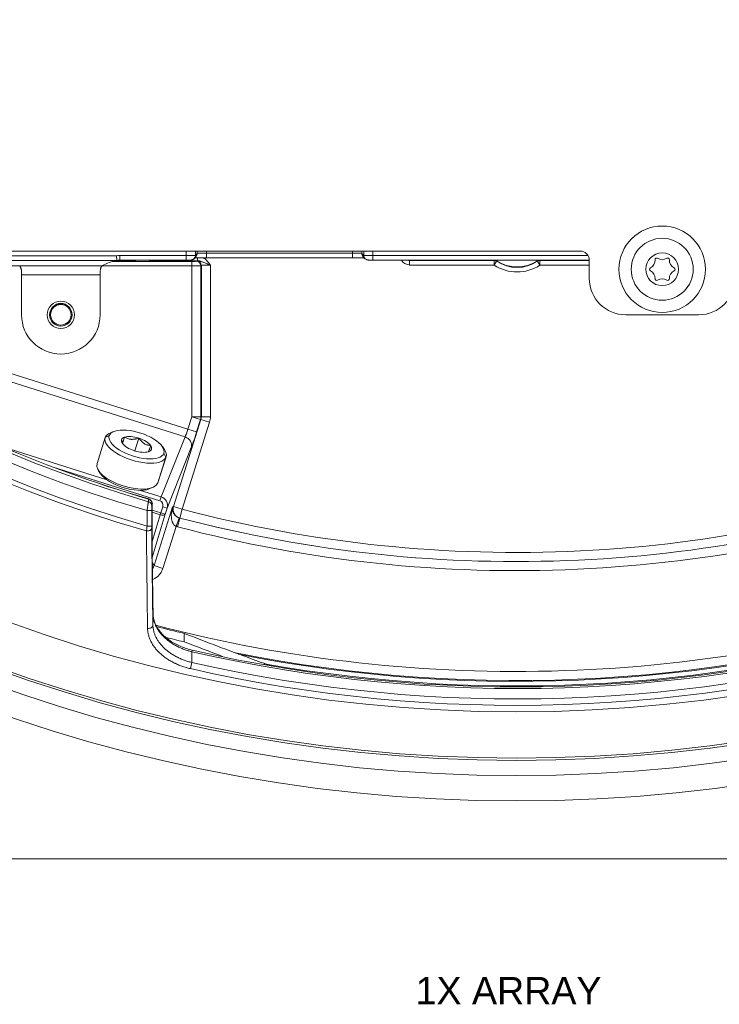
# Model space of a CAD drawing. Header units: millimetres. Extents: x 35 to 1401, y 51 to 818.
# Tile 3 of 22: x 162 to 238, y 436 to 544. Entities that reach past the tile are written whole.
import ezdxf
from ezdxf.lldxf.tags import DXFTag

# ---------------------------------------------------------------- set-up
doc = ezdxf.new("R2010")
doc.units = ezdxf.units.MM
doc.layers.add('1', color=7, linetype='Continuous', true_color=0xffffff)
doc.styles.add('cadds4', font='txt')
tags = doc.linetypes.add('DASHED', pattern=[25.72, 12.86, -12.86]).pattern_tags.tags
tags[6:7] = [DXFTag(74, 4), DXFTag(75, 0), DXFTag(340, '0'), DXFTag(46, 0.0), DXFTag(50, 0.0), DXFTag(44, 0.0), DXFTag(45, 0.0)]
tags[4:5] = [DXFTag(74, 4), DXFTag(75, 0), DXFTag(340, '0'), DXFTag(46, 0.0), DXFTag(50, 0.0), DXFTag(44, 0.0), DXFTag(45, 0.0)]

msp = doc.modelspace()

# ---------------------------------------------------------------- linework, layer by layer
at = {"layer": '1', "color": 155, "linetype": 'Continuous', "lineweight": 18}
for p, q in [((156.07, 518.41), (223.07, 518.41)), ((179.84, 517.92), (179.84, 518.41)), ((180.84, 518.41), (180.84, 517.93)), ((180.84, 517.93), (181.05, 518.15)), ((181.05, 518.15), (181.05, 518.41)), ((182.05, 518.41), (182.05, 518.17)), ((182.05, 518.17), (198.09, 518.17)), ((182.05, 517.67), (182.05, 518.17)), ((198.09, 518.17), (198.09, 518.41)), ((198.09, 517.67), (198.09, 518.17)), ((199.09, 518.41), (199.09, 518.15)), ((199.09, 518.15), (199.31, 517.93)), ((199.31, 517.93), (199.31, 518.41)), ((200.31, 518.41), (200.31, 517.92)), ((172.22, 517.38), (159.92, 517.38)), ((159.97, 517.88), (172.17, 517.88)), ((171.7, 517.27), (180.45, 517.27)), ((173.73, 517.32), (171.9, 517.32)), ((172.54, 517.42), (172.54, 517.92)), ((172.54, 517.92), (179.84, 517.92)), ((179.84, 517.42), (172.54, 517.42)), ((174.31, 517.42), (174.23, 517.34)), ((175.81, 517.37), (175.76, 517.42)), ((176.8, 517.42), (176.8, 517.34)), ((181.08, 517.34), (176.8, 517.34)), ((179.84, 517.42), (179.84, 517.92)), ((180.45, 517.27), (180.45, 516.77)), ((180.69, 517.57), (180.91, 517.79)), ((180.95, 517.29), (180.99, 517.32)), ((181.08, 517.67), (181.08, 517.34)), ((198.09, 517.67), (182.05, 517.67)), ((182.48, 516.87), (182.48, 500.2)), ((199.24, 517.79), (199.45, 517.57)), ((200.31, 517.42), (200.31, 517.92)), ((200.31, 517.92), (223.93, 517.92)), ((224.07, 517.42), (200.31, 517.42)), ((204.38, 517.42), (204.34, 517.37)), ((204.34, 517.37), (213.62, 517.37)), ((204.34, 517.37), (204.34, 516.87)), ((213.62, 516.87), (204.34, 516.87)), ((213.62, 516.87), (213.62, 517.37)), ((213.62, 516.87), (213.9, 517.29)), ((218.65, 516.87), (218.37, 517.29)), ((218.65, 517.37), (218.65, 516.87)), ((218.65, 517.37), (224.07, 517.37)), ((224.07, 516.87), (218.65, 516.87)), ((224.07, 517.41), (224.07, 515.41)), ((161.56, 516.77), (157.38, 516.77)), ((161.56, 516.78), (170.59, 516.78)), ((180.45, 516.77), (170.58, 516.77)), ((180.45, 500.21), (180.45, 516.77)), ((181.49, 516.82), (181.45, 516.79)), ((181.45, 516.79), (181.45, 500.21)), ((181.49, 500.2), (181.49, 516.82)), ((161.76, 511.41), (161.76, 515.78)), ((170.39, 515.78), (161.76, 515.78)), ((170.39, 515.78), (170.39, 511.41)), ((164.87, 511.41), (164.82, 511.41)), ((164.9, 511.41), (164.95, 511.41)), ((167.32, 511.41), (167.2, 511.41)), ((228.07, 511.41), (236.07, 511.41)), ((179.71, 497.99), (157.11, 505.12)), ((157.38, 505.98), (180.02, 498.85)), ((178.43, 490.36), (181.44, 499.9)), ((182.39, 499.6), (179.38, 490.06)), ((180.02, 498.85), (180.45, 500.21)), ((180.45, 500.21), (181.45, 500.21)), ((180.45, 500.21), (181.4, 499.91)), ((181.4, 499.91), (180.97, 498.54)), ((181.44, 499.9), (181.4, 499.91)), ((181.44, 499.9), (182.39, 499.6)), ((181.45, 500.21), (181.49, 500.2)), ((182.48, 500.2), (181.49, 500.2)), ((171.91, 498.6), (171.54, 498.46)), ((180.02, 498.85), (180.97, 498.54)), ((170.94, 497.92), (170.04, 495.07)), ((170.95, 497.95), (171.38, 498.14)), ((172.89, 497.43), (172.73, 497.71)), ((173.07, 497.98), (172.84, 497.27)), ((173.07, 497.98), (173.06, 497.97)), ((173.09, 497.98), (173.07, 497.98)), ((174.63, 497.86), (174.19, 496.46)), ((174.63, 497.86), (174.61, 497.87)), ((174.65, 497.85), (174.63, 497.86)), ((177.08, 491.42), (179.71, 497.99)), ((159.7, 496.9), (171.11, 493.3)), ((172.82, 497.3), (172.81, 497.29)), ((172.81, 497.29), (172.83, 497.28)), ((174.11, 496.49), (174.12, 496.48)), ((174.12, 496.48), (174.15, 496.48)), ((175.67, 496.36), (175.69, 496.36)), ((175.69, 496.36), (175.69, 496.37)), ((175.94, 497.05), (175.92, 497.06)), ((175.94, 497.04), (175.94, 497.05)), ((177.44, 496.6), (177.22, 496.93)), ((180.39, 496.83), (177.73, 490.17)), ((176.71, 492.94), (177.61, 495.79)), ((176.72, 492.96), (177.62, 495.82)), ((177.61, 495.79), (177.37, 496.2)), ((176.95, 490.99), (165.22, 494.69)), ((170.22, 494.29), (170.44, 493.96)), ((174.83, 492.13), (177.08, 491.42)), ((175.76, 492.28), (176.13, 492.43)), ((175.71, 491.18), (175.71, 491.17)), ((177.08, 491.42), (176.95, 490.99)), ((175.54, 488.21), (175.54, 489.9)), ((176.04, 489.9), (175.54, 489.9)), ((176.04, 489.9), (176.04, 488.21)), ((176.11, 489.95), (177.04, 489.66)), ((176.11, 489.46), (176.11, 490.64)), ((176.31, 483.86), (178.34, 490.31)), ((177.04, 489.66), (177.25, 490.32)), ((177.73, 490.17), (177.25, 490.32)), ((177.73, 490.17), (177.52, 489.51)), ((178.43, 490.36), (179.38, 490.06)), ((179.13, 489.09), (179.38, 490.06)), ((177.52, 489.51), (176.11, 484.76)), ((176.11, 486.52), (176.98, 489.45)), ((176.98, 489.45), (176.11, 489.73)), ((176.98, 489.45), (177.04, 489.66)), ((177.52, 489.51), (177.04, 489.66)), ((179.05, 489.11), (178.71, 488.17)), ((179.13, 489.09), (178.87, 488.12)), ((176.04, 488.21), (175.54, 488.21)), ((178.71, 488.17), (177.26, 483.56)), ((176.31, 483.86), (177.26, 483.56)), ((180.5, 474.58), (180.46, 474.4)), ((180.45, 473.23), (180.29, 472.55))]:
    msp.add_line(p, q, dxfattribs=at)
at = {"layer": '1', "color": 8, "linetype": 'Continuous', "lineweight": 18}
msp.add_line((38.33, 451.67), (393.81, 451.67), dxfattribs=at)
at = {"layer": '1', "color": 155, "linetype": 'Continuous', "lineweight": 18}
for centre, radius in [((216.07, 629.41), 171.39), ((216.07, 629.41), 168.61), ((216.07, 629.41), 166.93), ((216.07, 629.41), 166.69), ((216.07, 629.41), 161.61), ((232.07, 516.41), 4.75), ((232.07, 516.41), 3.4), ((232.07, 516.41), 1.8), ((166.07, 511.41), 1.5), ((166.07, 511.41), 1.25)]:
    msp.add_circle(centre, radius, dxfattribs=at)
at = {"layer": '1', "color": 155, "linetype": 'DASHED', "lineweight": 18}
msp.add_circle((166.07, 511.41), 1.5, dxfattribs=at)
at = {"layer": '1', "color": 155, "linetype": 'Continuous', "lineweight": 18}
for centre, radius, start, end in [((216.07, 629.41), 147.44, 290.0822, 254.013), ((216.07, 629.41), 146.91, 290.1206, 253.9828), ((216.07, 629.41), 145.28, 290.3556, 253.7987), ((216.07, 629.41), 144.3, 290.4249, 253.745), ((216.07, 629.41), 144.15, 294.6632, 245.3368), ((216.07, 629.41), 143.16, 294.9458, 245.0542), ((223.07, 517.41), 1, 0, 90), ((216.14, 520.65), 4.54, 236.3484, 303.6516), ((216.14, 520.65), 4.04, 236.3484, 303.6516), ((216.14, 520.65), 3.98, 236.1441, 303.8559), ((230.36, 517.4), 0.927, 296.2336, 3.7664), ((231.46, 517.47), 0.175, 56.2336, 183.7664), ((232.07, 518.39), 0.927, 236.2336, 303.7664), ((232.68, 517.47), 0.175, 356.2336, 123.7664), ((233.78, 517.4), 0.927, 176.2336, 243.7664), ((230.85, 516.41), 0.175, 116.2336, 243.7664), ((230.36, 515.42), 0.927, 356.2336, 63.7664), ((233.78, 515.42), 0.927, 116.2336, 183.7664), ((233.3, 516.41), 0.175, 296.2336, 63.7664), ((228.07, 515.41), 4, 180, 270), ((231.46, 515.35), 0.175, 176.2336, 303.7664), ((232.07, 514.43), 0.927, 56.2336, 123.7664), ((232.68, 515.35), 0.175, 236.2336, 3.7664), ((236.07, 515.41), 4, 270, 0), ((166.07, 511.41), 1.18, 144.0946, 180), ((166.07, 511.41), 1.13, 0, 180), ((166.07, 511.41), 4.31, 180, 0), ((166.07, 511.41), 1.13, 180, 0), ((216.07, 629.41), 144, 246.2085, 253.7236), ((216.07, 629.41), 144.01, 246.2085, 253.7236), ((216.07, 629.41), 144.1, 255.2499, 290.3431), ((216.07, 629.41), 145.1, 255.2499, 290.138), ((216.07, 629.41), 145.1, 255.2488, 290.1379), ((216.07, 629.41), 146.1, 255.2488, 290.0173), ((175.57, 490.7), 0.5, 36.8618, 73.7236), ((175.62, 490.64), 0.5, 0, 36.8732), ((216.07, 629.41), 157.17, 255.41, 288.4237), ((216.07, 629.41), 158.17, 258.7576, 287.9181), ((216.07, 629.41), 158.26, 258.8694, 287.876), ((216.07, 629.41), 157.28, 255.439, 256.6037), ((216.07, 629.41), 159.05, 257.0617, 286.7426), ((216.07, 629.41), 158.87, 257.0617, 286.7426), ((216.07, 629.41), 158.76, 259.9574, 287.2861), ((216.07, 629.41), 158.18, 255.8867, 256.6652), ((216.07, 629.41), 160.19, 257.1518, 286.6229), ((216.07, 629.41), 160.89, 257.1518, 286.6229)]:
    msp.add_arc(centre, radius, start, end, dxfattribs=at)
for centre, major_axis, ratio, start_param, end_param in [((180.55, 518.15), (0.354, -0.354), 0.999695, 0, 0.78555), ((182.05, 518.15), (-1, 0), 0.026183, 4.712389, 6.265732), ((198.09, 518.15), (-1, 0), 0.026183, 3.159046, 4.712389), ((199.59, 518.15), (-0.354, -0.354), 0.999695, 5.497635, 6.283185), ((171.44, 516.28), (-1.84, -0.83), 0.413611, 4.105819, 5.003133), ((172.54, 515.92), (1.9, -0.63), 0.998478, 1.89276, 2.078272), ((172.54, 515.92), (-1.43, 0.48), 0.997466, 5.034353, 5.253633), ((173.73, 517.34), (-0.5, 0), 0.034921, 1.570796, 3.106686), ((175.81, 517.87), (-0.354, -0.354), 0.998783, 0.786007, 1.209597), ((176.8, 517.38), (-1, 0), 0.034921, 0.034907, 1.570796), ((179.84, 517.93), (-1, 0), 0.008728, 1.570796, 3.124139), ((180.45, 517.29), (-0.5, 0), 0.034921, 1.570796, 3.106686), ((180.34, 517.93), (0.354, -0.354), 0.999695, 6.005984, 6.283185), ((180.34, 517.93), (0.354, -0.354), 0.999695, 0, 0.78555), ((182.05, 517.65), (-1.5, 0), 0.017455, 4.712389, 5.73393), ((180.95, 516.79), (-0.354, 0.354), 0.998783, 3.9276, 5.497178), ((182.48, 517.32), (-1.5, 0), 0.034921, 5.91856, 6.248279), ((180.99, 516.82), (-0.354, 0.354), 0.998783, 3.9276, 5.497178), ((182.48, 516.82), (-1, 0), 0.052381, 4.712389, 6.248279), ((198.09, 517.65), (-1.5, 0), 0.017455, 3.760869, 4.712389), ((199.81, 517.93), (-0.354, -0.354), 0.999695, 5.497635, 6.286254), ((200.31, 517.93), (-1, 0), 0.008728, 0.017453, 1.570796), ((204.34, 517.88), (0.708, 0.708), 0.998783, 2.829345, 3.926382), ((204.34, 517.88), (-0.355, -0.355), 0.996359, 0.359286, 0.784789), ((213.62, 516.87), (-0.479, 0.145), 0.999335, 4.418908, 5.00587), ((218.65, 516.87), (0.479, 0.145), 0.999335, 1.277315, 1.864277), ((161.7, 515.78), (0, 1), 0.052408, 4.712389, 5.077627), ((170.44, 515.78), (0, 1), 0.052408, 1.205558, 1.570796), ((180.45, 516.79), (-1, 0), 0.01746, 1.570796, 3.106686), ((180.45, 500.21), (0.152, 0.988), 0.999376, 4.559766, 4.865012), ((180.48, 500.2), (-0.99, 0.152), 0.998132, 2.98897, 3.294215), ((180.48, 500.2), (-1.98, 0.3), 0.999376, 2.98897, 3.294215), ((174.38, 497.17), (-3, 0.95), 0.422618, 3.123151, 6.264744), ((179.95, 498.87), (-0.301, -0.954), 0.069842, 0.436332, 1.570796), ((180.91, 498.57), (-0.6, -1.91), 0.034921, 0.436332, 1.570796), ((174.28, 496.87), (3.34, -1.05), 0.422618, 3.123151, 6.264744), ((174.28, 496.87), (3.34, -1.05), 0.422618, 2.656477, 3.123151), ((174.38, 497.17), (-3, 0.95), 0.422618, 6.264744, 9.406337), ((174.38, 497.17), (-1.65, 0.52), 0.422618, 6.264744, 6.776678), ((174.38, 497.17), (-1.65, 0.52), 0.422618, 5.75281, 6.264744), ((174.38, 497.17), (-1.65, 0.52), 0.422618, 4.705613, 5.72948), ((174.38, 497.17), (-1.65, 0.52), 0.422618, 3.658415, 4.682282), ((179.44, 497.13), (-0.929, 0.371), 0.905854, 3.224076, 4.780123), ((174.38, 497.17), (-1.65, 0.52), 0.422618, 0.516822, 1.54069), ((174.38, 497.17), (-1.65, 0.52), 0.422618, 1.56402, 2.587887), ((174.38, 497.17), (-1.65, 0.52), 0.422618, 2.611218, 3.635085), ((174.28, 496.87), (3.34, -1.05), 0.422618, 6.264744, 6.768331), ((173.38, 494.02), (-3.34, 1.05), 0.422618, 0.000015, 3.123151), ((173.29, 493.71), (3, -0.95), 0.422618, 3.626739, 5.79807), ((173.38, 494.02), (-3.34, 1.05), 0.422618, 3.123151, 3.141608), ((175.57, 490.7), (0.498, -0.049), 0.984279, 0.098973, 1.387015), ((175.57, 490.7), (0.4, 0.3), 0.999577, 5.639622, 6.283185), ((175.62, 490.64), (0.4, 0.3), 0.999577, 5.639424, 6.282984), ((176.77, 490.47), (-0.205, -0.513), 0.905854, 1.65328, 3.209326), ((176.77, 490.47), (-0.373, -0.933), 0.995132, 1.65328, 3.209326), ((175.54, 490.41), (0.498, -0.049), 0.984281, 0.09898, 1.38739), ((179.38, 490.06), (-0.483, 0.876), 0.998722, 0.76204, 2.379553), ((175.6, 488.89), (0.498, -0.049), 0.9843, 0.000039, 0.09904), ((175.61, 488.95), (0.498, -0.049), 0.9843, 0.000034, 0.099039), ((177.04, 489.66), (-0.479, 0.143), 0.422572, 1.563915, 3.103077), ((175.54, 487.93), (0.5, 0.005), 0.51362, 4.560588, 6.262844), ((175.68, 477.31), (0.5, 0.008), 0.687358, 4.520046, 6.259154)]:
    msp.add_ellipse(centre, major_axis=major_axis, ratio=ratio, start_param=start_param, end_param=end_param, dxfattribs=at)
for points, knots in [([(172.22, 517.38), (172.22, 517.39), (172.22, 517.39), (172.22, 517.4), (172.22, 517.41), (172.22, 517.42), (172.22, 517.42), (172.22, 517.44), (172.21, 517.46), (172.21, 517.49), (172.21, 517.5), (172.21, 517.52), (172.21, 517.53), (172.2, 517.56), (172.2, 517.59), (172.2, 517.63), (172.2, 517.64), (172.19, 517.67), (172.19, 517.68), (172.19, 517.73), (172.18, 517.76), (172.18, 517.81), (172.18, 517.82), (172.17, 517.85), (172.17, 517.87), (172.17, 517.88)], [0, 0, 0, 0, 0.125, 0.125, 0.1875, 0.1875, 0.25, 0.25, 0.375, 0.375, 0.4375, 0.4375, 0.5, 0.5, 0.625, 0.625, 0.6875, 0.6875, 0.75, 0.75, 0.875, 0.875, 0.9375, 0.9375, 1, 1, 1, 1]), ([(179.84, 517.42), (179.87, 517.42), (179.97, 517.42), (180.13, 517.42), (180.29, 517.42), (180.34, 517.42), (180.42, 517.43), (180.49, 517.45), (180.54, 517.47), (180.58, 517.49)], [0, 0, 0, 0, 0.117893, 0.320087, 0.528687, 0.761435, 0.80829, 0.87926, 1, 1, 1, 1]), ([(182.48, 516.87), (182.48, 516.88), (182.47, 516.88), (182.45, 516.89), (182.43, 516.89), (182.38, 516.91), (182.3, 516.94), (182.24, 516.96), (182.18, 516.98), (182.15, 517), (182.06, 517.03), (182, 517.05), (181.88, 517.1), (181.83, 517.12), (181.72, 517.16), (181.66, 517.19), (181.55, 517.23), (181.5, 517.25), (181.41, 517.28), (181.39, 517.29), (181.33, 517.31), (181.3, 517.32), (181.21, 517.33), (181.15, 517.34), (181.08, 517.34)], [0, 0, 0, 0, 0.015625, 0.015625, 0.03125, 0.0625, 0.125, 0.1875, 0.1875, 0.25, 0.25, 0.375, 0.375, 0.5, 0.5, 0.625, 0.625, 0.75, 0.75, 0.8125, 0.8125, 0.875, 0.875, 1, 1, 1, 1]), ([(181.68, 517.68), (181.69, 517.68), (181.71, 517.67), (181.75, 517.64), (181.78, 517.62), (181.84, 517.58), (181.87, 517.56), (182.02, 517.45), (182.12, 517.34), (182.26, 517.17), (182.31, 517.11), (182.38, 517.03), (182.41, 516.98), (182.44, 516.93), (182.46, 516.9), (182.47, 516.89), (182.48, 516.87)], [0, 0, 0, 0, 0.036261, 0.036261, 0.132635, 0.132635, 0.229009, 0.229009, 0.614504, 0.614504, 0.807252, 0.807252, 0.903626, 0.951813, 0.951813, 1, 1, 1, 1]), ([(199.45, 517.57), (199.5, 517.53), (199.57, 517.48), (199.67, 517.44), (199.73, 517.43), (199.76, 517.43), (199.79, 517.43), (199.84, 517.42), (199.93, 517.42), (200.11, 517.42), (200.24, 517.42), (200.31, 517.42)], [0, 0, 0, 0, 0.176133, 0.239782, 0.295555, 0.329588, 0.364897, 0.432558, 0.636741, 0.81252, 1, 1, 1, 1]), ([(213.69, 517.42), (213.7, 517.42), (213.73, 517.42), (213.76, 517.41), (213.8, 517.4), (213.81, 517.4), (213.83, 517.39), (213.84, 517.38), (213.88, 517.37), (213.9, 517.36), (213.92, 517.34)], [0, 0, 0, 0, 0.093228, 0.395485, 0.395485, 0.546614, 0.546614, 0.697743, 0.697743, 1, 1, 1, 1]), ([(213.92, 517.34), (213.91, 517.33), (213.91, 517.32), (213.9, 517.3), (213.9, 517.3), (213.9, 517.29)], [0, 0, 0, 0, 0.65857, 0.65857, 1, 1, 1, 1]), ([(218.36, 517.34), (218.38, 517.36), (218.42, 517.38), (218.46, 517.4), (218.5, 517.41), (218.51, 517.41), (218.54, 517.42), (218.55, 517.42), (218.56, 517.42), (218.56, 517.42), (218.57, 517.42)], [0, 0, 0, 0, 0.324708, 0.649417, 0.649417, 0.811771, 0.811771, 0.974125, 0.974125, 1, 1, 1, 1]), ([(218.37, 517.29), (218.37, 517.3), (218.37, 517.31), (218.36, 517.33), (218.36, 517.34), (218.36, 517.34)], [0, 0, 0, 0, 0.65857, 0.65857, 1, 1, 1, 1]), ([(161.75, 516.14), (161.75, 516.18), (161.75, 516.23), (161.74, 516.31), (161.73, 516.35), (161.72, 516.41), (161.72, 516.43), (161.71, 516.46), (161.7, 516.48), (161.69, 516.53), (161.68, 516.56), (161.66, 516.6), (161.65, 516.62), (161.64, 516.64), (161.64, 516.65), (161.62, 516.69), (161.61, 516.71), (161.59, 516.73), (161.59, 516.74), (161.58, 516.75), (161.58, 516.76), (161.57, 516.77), (161.56, 516.78), (161.56, 516.78)], [0, 0, 0, 0, 0.125, 0.125, 0.25, 0.25, 0.3125, 0.3125, 0.375, 0.375, 0.5, 0.5, 0.5625, 0.5625, 0.625, 0.625, 0.75, 0.75, 0.8125, 0.8125, 0.875, 0.875, 1, 1, 1, 1]), ([(170.59, 516.78), (170.58, 516.78), (170.58, 516.77), (170.56, 516.75), (170.55, 516.74), (170.54, 516.71), (170.53, 516.7), (170.52, 516.69), (170.52, 516.68), (170.5, 516.64), (170.49, 516.62), (170.47, 516.58), (170.47, 516.56), (170.46, 516.53), (170.45, 516.51), (170.44, 516.46), (170.43, 516.43), (170.41, 516.35), (170.4, 516.31), (170.39, 516.23), (170.39, 516.18), (170.39, 516.14)], [0, 0, 0, 0, 0.125, 0.125, 0.25, 0.25, 0.3125, 0.3125, 0.375, 0.375, 0.5, 0.5, 0.5625, 0.5625, 0.625, 0.625, 0.75, 0.75, 0.875, 0.875, 1, 1, 1, 1]), ([(166.59, 512.54), (166.56, 512.56), (166.52, 512.57), (166.46, 512.59), (166.43, 512.6), (166.38, 512.61), (166.37, 512.61), (166.33, 512.62), (166.32, 512.62), (166.24, 512.63), (166.17, 512.63), (166.08, 512.63), (166.04, 512.63), (166, 512.63), (165.98, 512.63), (165.95, 512.62), (165.93, 512.62), (165.85, 512.6), (165.72, 512.57), (165.61, 512.52), (165.53, 512.48), (165.52, 512.47), (165.49, 512.46), (165.48, 512.45), (165.44, 512.42), (165.41, 512.4), (165.33, 512.34), (165.29, 512.3), (165.22, 512.23), (165.2, 512.2), (165.16, 512.15), (165.14, 512.13), (165.12, 512.1)], [0, 0, 0, 0, 0.06015, 0.06015, 0.118891, 0.118891, 0.148261, 0.148261, 0.177632, 0.177632, 0.295113, 0.295113, 0.353853, 0.353853, 0.383224, 0.383224, 0.412594, 0.412594, 0.530075, 0.647556, 0.647556, 0.676927, 0.676927, 0.706297, 0.706297, 0.765038, 0.765038, 0.882519, 0.882519, 0.941259, 0.941259, 1, 1, 1, 1]), ([(172.82, 497.3), (172.82, 497.3), (172.82, 497.3), (172.83, 497.31), (172.83, 497.31), (172.84, 497.33), (172.84, 497.33), (172.84, 497.34), (172.84, 497.35), (172.85, 497.36), (172.86, 497.39), (172.87, 497.42), (172.88, 497.45)], [0, 0, 0, 0, 0.25, 0.25, 0.5, 0.5, 0.5625, 0.5625, 0.625, 0.75, 0.75, 1, 1, 1, 1]), ([(172.88, 497.45), (172.89, 497.46), (172.89, 497.48), (172.9, 497.5), (172.9, 497.51), (172.91, 497.53), (172.93, 497.57), (172.94, 497.63), (172.98, 497.72), (172.99, 497.77), (173.03, 497.87), (173.05, 497.92), (173.06, 497.97)], [0, 0, 0, 0, 0.125, 0.125, 0.1875, 0.1875, 0.25, 0.5, 0.5, 0.75, 0.75, 1, 1, 1, 1]), ([(173.09, 497.98), (173.14, 497.95), (173.19, 497.92), (173.3, 497.86), (173.35, 497.84), (173.47, 497.79), (173.53, 497.78), (173.62, 497.75), (173.65, 497.75), (173.7, 497.74), (173.72, 497.74), (173.75, 497.74), (173.77, 497.73), (173.85, 497.73), (173.92, 497.73), (174.05, 497.74), (174.12, 497.74), (174.21, 497.76), (174.23, 497.76), (174.26, 497.77), (174.31, 497.78), (174.37, 497.79), (174.47, 497.82), (174.54, 497.84), (174.61, 497.87)], [0, 0, 0, 0, 0.125, 0.125, 0.25, 0.25, 0.375, 0.375, 0.4375, 0.4375, 0.46875, 0.46875, 0.5, 0.5, 0.625, 0.625, 0.75, 0.75, 0.78125, 0.78125, 0.8125, 0.875, 0.875, 1, 1, 1, 1]), ([(174.65, 497.85), (174.69, 497.8), (174.73, 497.74), (174.82, 497.63), (174.86, 497.58), (174.96, 497.48), (175.01, 497.43), (175.09, 497.36), (175.11, 497.34), (175.15, 497.31), (175.17, 497.3), (175.19, 497.29), (175.21, 497.28), (175.28, 497.23), (175.33, 497.2), (175.45, 497.15), (175.51, 497.13), (175.58, 497.11), (175.6, 497.11), (175.63, 497.1), (175.67, 497.09), (175.71, 497.09), (175.8, 497.07), (175.86, 497.07), (175.92, 497.06)], [0, 0, 0, 0, 0.125, 0.125, 0.25, 0.25, 0.375, 0.375, 0.4375, 0.4375, 0.46875, 0.46875, 0.5, 0.5, 0.625, 0.625, 0.75, 0.75, 0.78125, 0.78125, 0.8125, 0.875, 0.875, 1, 1, 1, 1]), ([(175.94, 497.04), (175.92, 496.99), (175.9, 496.94), (175.87, 496.84), (175.85, 496.79), (175.83, 496.73), (175.83, 496.72), (175.82, 496.7), (175.81, 496.67), (175.8, 496.64), (175.78, 496.58), (175.76, 496.54), (175.75, 496.5), (175.74, 496.49), (175.74, 496.47), (175.73, 496.46), (175.73, 496.45), (175.72, 496.42), (175.71, 496.41), (175.7, 496.38), (175.7, 496.38), (175.69, 496.37), (175.69, 496.37), (175.69, 496.37)], [0, 0, 0, 0, 0.132194, 0.132194, 0.264389, 0.264389, 0.297437, 0.297437, 0.330486, 0.396583, 0.396583, 0.528777, 0.528777, 0.594874, 0.594874, 0.627923, 0.627923, 0.660971, 0.793166, 0.793166, 0.92536, 0.92536, 1, 1, 1, 1]), ([(175.68, 490.88), (175.69, 490.94), (175.69, 491), (175.7, 491.1), (175.71, 491.13), (175.71, 491.17)], [0, 0, 0, 0, 0.605253, 0.605253, 1, 1, 1, 1]), ([(175.54, 489.9), (175.54, 489.96), (175.56, 490.07), (175.58, 490.19), (175.59, 490.3), (175.6, 490.35), (175.61, 490.45), (175.62, 490.5), (175.63, 490.56), (175.63, 490.58), (175.64, 490.63), (175.64, 490.65), (175.65, 490.7), (175.66, 490.73), (175.67, 490.79), (175.67, 490.82), (175.68, 490.86), (175.68, 490.87), (175.68, 490.88)], [0, 0, 0, 0, 0.125, 0.25, 0.25, 0.375, 0.375, 0.5, 0.5, 0.5625, 0.5625, 0.625, 0.625, 0.75, 0.75, 0.875, 0.875, 1, 1, 1, 1]), ([(176.04, 490.41), (176.04, 490.4), (176.04, 490.4), (176.04, 490.38), (176.04, 490.38), (176.04, 490.36), (176.04, 490.36), (176.04, 490.33), (176.04, 490.31), (176.04, 490.28), (176.04, 490.27), (176.04, 490.25), (176.04, 490.24), (176.04, 490.21), (176.04, 490.18), (176.04, 490.13), (176.04, 490.1), (176.04, 490.05), (176.04, 489.99), (176.04, 489.93), (176.04, 489.9)], [0, 0, 0, 0, 0.125, 0.125, 0.1875, 0.1875, 0.25, 0.25, 0.375, 0.375, 0.4375, 0.4375, 0.5, 0.5, 0.625, 0.625, 0.75, 0.75, 0.875, 1, 1, 1, 1]), ([(178.71, 488.17), (178.66, 488.19), (178.62, 488.22), (178.57, 488.26), (178.56, 488.27), (178.54, 488.28), (178.53, 488.29), (178.5, 488.32), (178.48, 488.34), (178.43, 488.4), (178.41, 488.44), (178.37, 488.51), (178.36, 488.53), (178.34, 488.58), (178.33, 488.6), (178.3, 488.67), (178.28, 488.71), (178.26, 488.81), (178.25, 488.86), (178.23, 488.95), (178.22, 489), (178.21, 489.07), (178.21, 489.09), (178.2, 489.14), (178.2, 489.17), (178.19, 489.29), (178.19, 489.38), (178.2, 489.57), (178.21, 489.66), (178.23, 489.8), (178.24, 489.85), (178.25, 489.94), (178.27, 490.04), (178.29, 490.13), (178.31, 490.2), (178.32, 490.22), (178.33, 490.26), (178.33, 490.29), (178.34, 490.31)], [0, 0, 0, 0, 0.0625, 0.0625, 0.078125, 0.078125, 0.09375, 0.09375, 0.125, 0.125, 0.1875, 0.1875, 0.21875, 0.21875, 0.25, 0.25, 0.3125, 0.3125, 0.375, 0.375, 0.4375, 0.4375, 0.46875, 0.46875, 0.5, 0.5, 0.625, 0.625, 0.75, 0.75, 0.8125, 0.8125, 0.875, 0.9375, 0.9375, 0.96875, 0.96875, 1, 1, 1, 1]), ([(178.34, 490.31), (178.34, 490.3), (178.34, 490.29), (178.33, 490.27), (178.33, 490.25), (178.32, 490.22), (178.32, 490.17), (178.32, 490.13), (178.32, 490.08), (178.32, 490.06), (178.32, 489.98), (178.33, 489.94), (178.35, 489.84), (178.37, 489.78), (178.4, 489.72), (178.4, 489.71), (178.41, 489.68), (178.42, 489.67), (178.44, 489.63), (178.46, 489.6), (178.49, 489.55), (178.51, 489.52), (178.55, 489.47), (178.57, 489.44), (178.61, 489.4), (178.62, 489.39), (178.65, 489.36), (178.66, 489.34), (178.71, 489.3), (178.74, 489.28), (178.8, 489.24), (178.82, 489.23), (178.85, 489.21), (178.86, 489.2), (178.88, 489.19), (178.89, 489.18), (178.95, 489.15), (179, 489.13), (179.05, 489.11)], [0, 0, 0, 0, 0.03125, 0.03125, 0.0625, 0.0625, 0.125, 0.1875, 0.1875, 0.25, 0.25, 0.375, 0.375, 0.5, 0.5, 0.53125, 0.53125, 0.5625, 0.5625, 0.625, 0.625, 0.6875, 0.6875, 0.75, 0.75, 0.78125, 0.78125, 0.8125, 0.8125, 0.875, 0.875, 0.90625, 0.90625, 0.921875, 0.921875, 0.9375, 0.9375, 1, 1, 1, 1]), ([(178.34, 490.31), (178.36, 490.32), (178.37, 490.33), (178.4, 490.34), (178.41, 490.35), (178.43, 490.36), (178.43, 490.36), (178.43, 490.36)], [0, 0, 0, 0, 0.48255, 0.48255, 0.963584, 0.963584, 1, 1, 1, 1]), ([(176.09, 486.48), (176.08, 486.53), (176.08, 486.59), (176.08, 486.7), (176.08, 486.76), (176.08, 486.85), (176.08, 486.88), (176.08, 486.94), (176.08, 486.97), (176.08, 487.07), (176.08, 487.19), (176.08, 487.32), (176.08, 487.42), (176.08, 487.45), (176.08, 487.51), (176.08, 487.55), (176.08, 487.64), (176.08, 487.77), (176.08, 487.89), (176.08, 487.98), (176.08, 488.01), (176.08, 488.07), (176.08, 488.09), (176.08, 488.18), (176.08, 488.23), (176.09, 488.31), (176.09, 488.35), (176.09, 488.39), (176.09, 488.41), (176.09, 488.42), (176.09, 488.48), (176.09, 488.57), (176.09, 488.65), (176.09, 488.69), (176.09, 488.7), (176.09, 488.72), (176.09, 488.72), (176.09, 488.75), (176.1, 488.76), (176.1, 488.8), (176.1, 488.83), (176.1, 488.87), (176.1, 488.88), (176.1, 488.89)], [0, 0, 0, 0, 0.0625, 0.0625, 0.125, 0.125, 0.15625, 0.15625, 0.1875, 0.1875, 0.25, 0.3125, 0.3125, 0.34375, 0.34375, 0.375, 0.375, 0.4375, 0.5, 0.5, 0.53125, 0.53125, 0.5625, 0.5625, 0.625, 0.625, 0.65625, 0.671875, 0.671875, 0.6875, 0.6875, 0.75, 0.8125, 0.8125, 0.828125, 0.828125, 0.84375, 0.84375, 0.875, 0.875, 0.9375, 0.9375, 1, 1, 1, 1]), ([(176.11, 488.95), (176.11, 488.96), (176.11, 488.96), (176.11, 488.99), (176.11, 489), (176.11, 489.03), (176.11, 489.05), (176.11, 489.08), (176.11, 489.09), (176.11, 489.11), (176.11, 489.12), (176.11, 489.15), (176.11, 489.18), (176.11, 489.23), (176.11, 489.26), (176.11, 489.32), (176.11, 489.37), (176.11, 489.43), (176.11, 489.46)], [0, 0, 0, 0, 0.125, 0.125, 0.25, 0.25, 0.375, 0.375, 0.4375, 0.4375, 0.5, 0.5, 0.625, 0.625, 0.75, 0.75, 0.875, 1, 1, 1, 1]), ([(175.46, 487.68), (175.47, 487.72), (175.48, 487.76), (175.49, 487.84), (175.49, 487.89), (175.5, 487.95), (175.5, 487.98), (175.51, 488.02), (175.51, 488.04), (175.52, 488.11), (175.53, 488.16), (175.54, 488.21)], [0, 0, 0, 0, 0.25, 0.25, 0.5, 0.5, 0.625, 0.625, 0.75, 0.75, 1, 1, 1, 1]), ([(175.59, 476.97), (175.58, 477.38), (175.58, 477.79), (175.56, 478.63), (175.56, 479.05), (175.55, 479.91), (175.54, 480.34), (175.53, 481.22), (175.53, 481.66), (175.51, 483), (175.49, 484.82), (175.47, 486.71), (175.46, 487.68)], [0, 0, 0, 0, 0.125, 0.125, 0.25, 0.25, 0.375, 0.375, 0.5, 0.5, 0.75, 1, 1, 1, 1]), ([(176.04, 488.21), (176.04, 488.18), (176.04, 488.16), (176.04, 488.11), (176.04, 488.09), (176.04, 488.02), (176.04, 487.97), (176.04, 487.93)], [0, 0, 0, 0, 0.25, 0.25, 0.5, 0.5, 1, 1, 1, 1]), ([(176.04, 487.93), (176.05, 486.97), (176.07, 485.09), (176.1, 482.38), (176.13, 480.65), (176.15, 478.95), (176.16, 478.12), (176.18, 477.31)], [0, 0, 0, 0, 0.25, 0.5, 0.75, 0.75, 1, 1, 1, 1]), ([(176.2, 478.49), (176.17, 479.73), (176.16, 481.02), (176.12, 483.68), (176.1, 485.06), (176.09, 486.48)], [0, 0, 0, 0, 0.5, 0.5, 1, 1, 1, 1]), ([(176.11, 484.23), (176.13, 484.19), (176.15, 484.16), (176.22, 484.04), (176.26, 483.95), (176.31, 483.86)], [0, 0, 0, 0, 0.285382, 0.285382, 1, 1, 1, 1]), ([(176.13, 483.53), (176.15, 483.55), (176.17, 483.58), (176.2, 483.63), (176.22, 483.66), (176.26, 483.74), (176.29, 483.8), (176.31, 483.86)], [0, 0, 0, 0, 0.249531, 0.249531, 0.499687, 0.499687, 1, 1, 1, 1]), ([(177.26, 483.56), (177.22, 483.44), (177.17, 483.32), (177.08, 483.15), (177.05, 483.1), (176.99, 483.02), (176.98, 482.99), (176.94, 482.94), (176.92, 482.92), (176.82, 482.79), (176.73, 482.7), (176.58, 482.58), (176.53, 482.54), (176.42, 482.47), (176.36, 482.44), (176.26, 482.38), (176.2, 482.35), (176.15, 482.33)], [0, 0, 0, 0, 0.224077, 0.224077, 0.336116, 0.336116, 0.392135, 0.392135, 0.448154, 0.448154, 0.672231, 0.672231, 0.78427, 0.78427, 0.896308, 0.896308, 1, 1, 1, 1]), ([(176.18, 477.31), (176.18, 477.38), (176.18, 477.45), (176.19, 477.85), (176.19, 478.17), (176.2, 478.49)], [0, 0, 0, 0, 0.18204, 0.18204, 1, 1, 1, 1]), ([(180.46, 474.4), (180.39, 474.42), (180.31, 474.44), (180.17, 474.48), (180.1, 474.5), (179.88, 474.57), (179.6, 474.66), (179.19, 474.83), (178.93, 474.95), (178.77, 475.04), (178.74, 475.06), (178.67, 475.09), (178.64, 475.11), (178.54, 475.16), (178.48, 475.2), (178.3, 475.31), (178.06, 475.46), (177.73, 475.71), (177.53, 475.89), (177.41, 476), (177.38, 476.03), (177.34, 476.07), (177.31, 476.1), (177.24, 476.17), (177.2, 476.22), (177.07, 476.36), (176.91, 476.56), (176.77, 476.76), (176.64, 476.97), (176.58, 477.07), (176.51, 477.21), (176.5, 477.23), (176.48, 477.29), (176.44, 477.37), (176.41, 477.45), (176.35, 477.61), (176.28, 477.83), (176.24, 478.05), (176.21, 478.27), (176.2, 478.38), (176.2, 478.49)], [0, 0, 0, 0, 0.03125, 0.03125, 0.0625, 0.0625, 0.125, 0.1875, 0.25, 0.25, 0.265625, 0.265625, 0.28125, 0.28125, 0.3125, 0.3125, 0.375, 0.4375, 0.5, 0.5, 0.515625, 0.515625, 0.53125, 0.53125, 0.5625, 0.5625, 0.625, 0.6875, 0.6875, 0.75, 0.75, 0.765625, 0.765625, 0.78125, 0.8125, 0.8125, 0.875, 0.9375, 0.9375, 1, 1, 1, 1]), ([(180.5, 474.58), (180.29, 474.63), (179.87, 474.74), (179.24, 474.97), (178.64, 475.26), (178.08, 475.59), (177.58, 475.96), (177.15, 476.37), (176.8, 476.8), (176.51, 477.25), (176.32, 477.71), (176.22, 478.09), (176.21, 478.32), (176.21, 478.39)], [0, 0, 0, 0, 0.08911, 0.185328, 0.282094, 0.377764, 0.473873, 0.569638, 0.665136, 0.761518, 0.857263, 0.954524, 1, 1, 1, 1]), ([(180.29, 472.55), (180.13, 472.58), (179.97, 472.62), (179.66, 472.72), (179.35, 472.82), (179.04, 472.93), (178.82, 473.03), (178.71, 473.08), (178.6, 473.13), (178.53, 473.17), (178.49, 473.18), (178.31, 473.28), (178.04, 473.43), (177.64, 473.68), (177.4, 473.86), (177.23, 474), (177.17, 474.04), (177.06, 474.14), (177, 474.19), (176.84, 474.34), (176.64, 474.54), (176.37, 474.86), (176.22, 475.08), (176.11, 475.25), (176.08, 475.31), (176.03, 475.4), (176.01, 475.43), (175.98, 475.48), (175.9, 475.63), (175.79, 475.89), (175.68, 476.25), (175.63, 476.49), (175.61, 476.67), (175.6, 476.73), (175.59, 476.85), (175.59, 476.91), (175.59, 476.97)], [0, 0, 0, 0, 0.0625, 0.0625, 0.125, 0.1875, 0.1875, 0.21875, 0.234375, 0.234375, 0.25, 0.25, 0.3125, 0.375, 0.4375, 0.4375, 0.46875, 0.46875, 0.5, 0.5, 0.5625, 0.625, 0.6875, 0.6875, 0.71875, 0.71875, 0.734375, 0.734375, 0.75, 0.8125, 0.875, 0.9375, 0.9375, 0.96875, 0.96875, 1, 1, 1, 1]), ([(176.18, 477.31), (176.18, 477.25), (176.18, 477.2), (176.19, 477.09), (176.2, 477.03), (176.22, 476.87), (176.26, 476.65), (176.36, 476.32), (176.46, 476.1), (176.52, 475.97), (176.54, 475.94), (176.57, 475.89), (176.58, 475.86), (176.62, 475.78), (176.66, 475.73), (176.75, 475.58), (176.89, 475.37), (177.14, 475.08), (177.32, 474.89), (177.47, 474.75), (177.52, 474.71), (177.62, 474.62), (177.67, 474.58), (177.83, 474.45), (178.05, 474.28), (178.41, 474.05), (178.66, 473.91), (178.82, 473.83), (178.85, 473.81), (178.92, 473.78), (179.02, 473.73), (179.12, 473.68), (179.32, 473.59), (179.59, 473.48), (179.87, 473.39), (180.16, 473.3), (180.3, 473.26), (180.45, 473.23)], [0, 0, 0, 0, 0.03125, 0.03125, 0.0625, 0.0625, 0.125, 0.1875, 0.25, 0.25, 0.265625, 0.265625, 0.28125, 0.28125, 0.3125, 0.3125, 0.375, 0.4375, 0.5, 0.5, 0.53125, 0.53125, 0.5625, 0.5625, 0.625, 0.6875, 0.75, 0.75, 0.765625, 0.765625, 0.78125, 0.8125, 0.8125, 0.875, 0.9375, 0.9375, 1, 1, 1, 1]), ([(179.63, 476.41), (182.05, 475.48), (185.25, 474.25), (188.45, 473.1), (189.23, 472.82)], [0, 0, 0, 0, 0.757484, 1, 1, 1, 1]), ([(180.46, 474.4), (180.46, 474.4), (180.46, 474.4), (180.46, 474), (180.45, 473.61), (180.45, 473.23)], [0, 0, 0, 0, 0.008912, 0.008912, 1, 1, 1, 1])]:
    msp.add_open_spline(points, degree=3, knots=knots, dxfattribs=at)
for points, degree in [([(172.21, 517.38), (172.22, 517.38), (172.22, 517.38), (172.22, 517.38)], 3), ([(180.58, 517.49), (180.64, 517.52), (180.69, 517.57)], 2), ([(199.29, 517.66), (199.32, 517.66), (199.35, 517.66), (199.38, 517.66)], 3), ([(213.62, 517.37), (213.63, 517.39), (213.63, 517.4), (213.64, 517.42)], 3), ([(218.64, 517.42), (218.64, 517.4), (218.65, 517.39), (218.65, 517.37)], 3), ([(164.87, 511.41), (164.85, 511.5), (164.85, 511.58), (164.86, 511.67)], 3), ([(164.91, 511.22), (164.89, 511.28), (164.88, 511.35), (164.87, 511.41)], 3), ([(164.9, 511.41), (164.9, 511.35), (164.9, 511.28), (164.91, 511.22)], 3), ([(176.02, 490.94), (175.97, 491)], 1), ([(176.07, 490.7), (176.06, 490.6), (176.05, 490.51), (176.04, 490.41)], 3), ([(176.11, 490.64), (176.1, 490.66), (176.09, 490.68), (176.07, 490.7)], 3), ([(176.1, 488.89), (176.1, 488.91), (176.11, 488.93), (176.11, 488.95)], 3), ([(176.1, 488.84), (176.11, 488.9)], 1), ([(179.05, 489.11), (179.07, 489.1), (179.1, 489.1), (179.13, 489.09)], 3), ([(179.13, 489.09), (179.13, 489.09), (179.13, 489.09), (179.13, 489.09)], 3), ([(178.87, 488.12), (178.82, 488.14), (178.77, 488.15), (178.71, 488.17)], 3), ([(179.59, 475.5), (179.6, 475.8), (179.62, 476.11), (179.63, 476.41)], 3), ([(183.82, 473.89), (182.41, 474.42), (181, 474.96), (179.59, 475.5)], 3)]:
    msp.add_open_spline(points, degree=degree, dxfattribs=at)

# ---------------------------------------------------------------- texts
at = {"layer": '1', "color": 35, "linetype": 'Continuous', "lineweight": 13, "insert": (205, 435.69), "char_height": 3, "attachment_point": 7, "line_spacing_factor": 0.993976, "style": 'cadds4'}
msp.add_mtext('\\fArial|b0|i0;\\W0.9846;1X ARRAY', dxfattribs=at)

doc.saveas('drawing.dxf')
